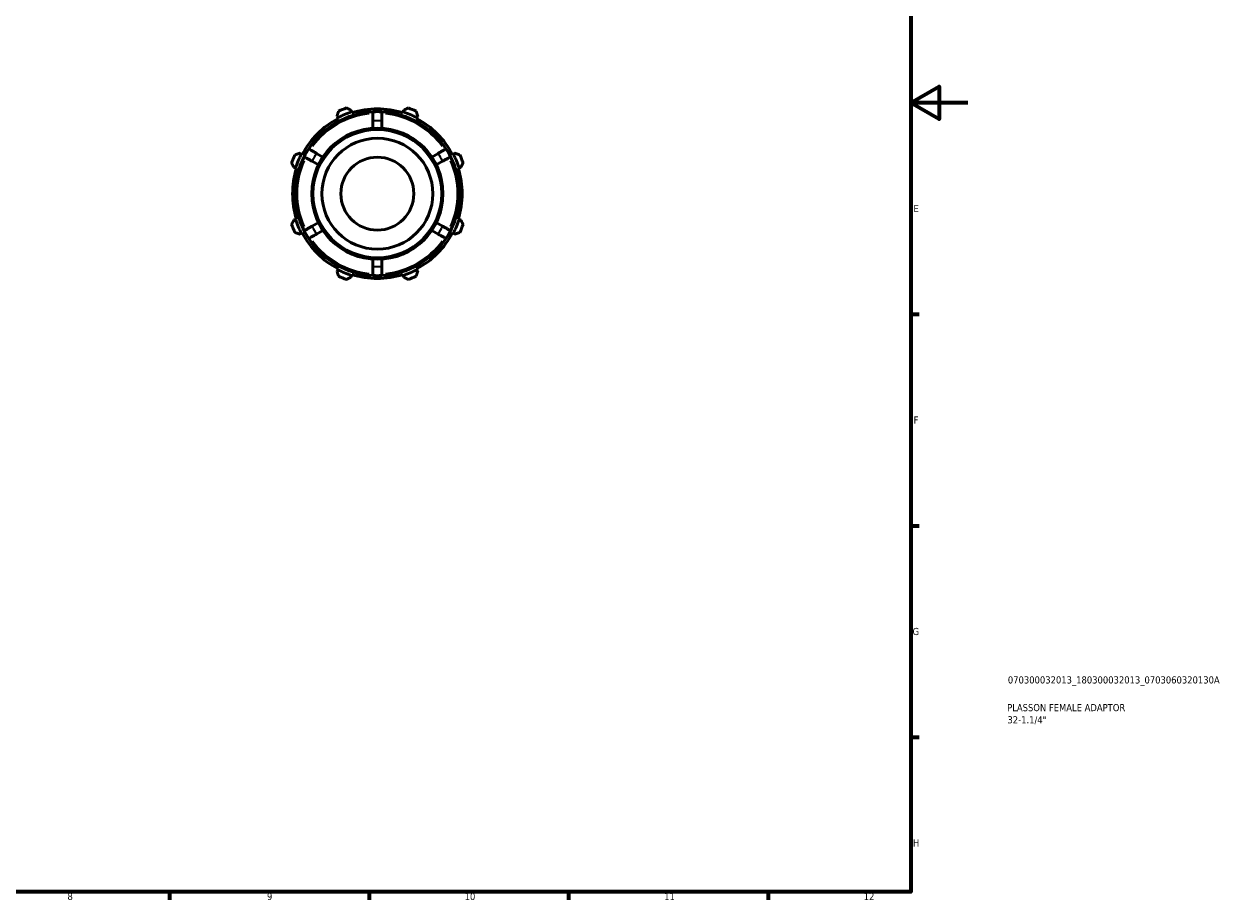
# Model space of a CAD drawing. Header units: millimetres. Extents: x 0 to 931, y 0 to 632.
# Tile 3 of 4: x 510 to 931, y 17 to 325. Entities that reach past the tile are written whole.
import ezdxf

# ---------------------------------------------------------------- set-up
doc = ezdxf.new("R2010")
doc.units = ezdxf.units.MM
for name, color, linetype, lineweight in [('Border (ISO)', 7, 'Continuous', 70), ('Title (ISO)', 7, 'Continuous', 50), ('Visible (ISO)', 7, 'Continuous', 50), ('Visible Narrow (ISO)', 7, 'Continuous', 35)]:
    doc.layers.add(name, color=color, linetype=linetype, lineweight=lineweight)
doc.styles.add('Note Text (ISO)', font='tahoma.ttf')

# ---------------------------------------------------------------- blocks, each defined once
blk = doc.blocks.new('Borders Default Border')
at = {"layer": 'Border (ISO)'}
for p, q in [((821, 222.75), (823.9, 222.75)), ((821, 148.5), (823.9, 148.5)), ((821, 74.25), (823.9, 74.25)), ((560.67, 20), (560.67, 17.1)), ((630.75, 20), (630.75, 17.1)), ((700.83, 20), (700.83, 17.1)), ((770.92, 20), (770.92, 17.1))]:
    blk.add_line(p, q, dxfattribs=at)
at = {"layer": 'Border (ISO)', "flags": 128}
for points in [[(20, 20), (20, 574), (821, 574), (821, 20), (20, 20)], [(841, 297), (821, 297), (831, 302.77), (831, 291.23), (821, 297)]]:
    blk.add_lwpolyline(points, dxfattribs=at)
at = {"layer": 'Border (ISO)', "color": 232, "true_color": 0xca0064, "char_height": 2.5, "attachment_point": 7, "style": 'Note Text (ISO)'}
for s, insert in [('E', (821.94, 258.63)), ('F', (822, 184.38)), ('G', (821.61, 110.08)), ('H', (821.74, 35.88)), ('8', (524.81, 17.04)), ('9', (594.88, 17.05)), ('10', (664.29, 17.05)), ('11', (734.37, 17.1)), ('12', (804.46, 17.1))]:
    blk.add_mtext(s, dxfattribs=dict(at, insert=insert))
blk = doc.blocks.new('Title Blocks ISO')
at = {"layer": 'Title (ISO)', "color": 232, "true_color": 0xca0064, "style": 'Note Text (ISO)'}
for tag, p in [('PART_NUMBER_001', (34.08, 73.13)), ('DESCRIPTION_001', (33.84, 63.4)), ('DESCRIPTION_002', (33.93, 59.12))]:
    blk.add_attdef(tag, p, '', height=2.5, dxfattribs=at)

msp = doc.modelspace()

# ---------------------------------------------------------------- linework, layer by layer
at = {"layer": 'Visible (ISO)'}
for p, q in [((619.458, 292.355), (619.754, 291.788)), ((619.754, 291.788), (619.901, 291.504)), ((624.598, 293.794), (624.405, 294.405)), ((624.694, 293.489), (624.598, 293.794)), ((642.688, 293.794), (642.592, 293.489)), ((642.881, 294.405), (642.688, 293.794)), ((647.385, 291.504), (647.532, 291.788)), ((647.532, 291.788), (647.828, 292.355)), ((632.043, 290.656), (632.043, 288.091)), ((635.243, 288.091), (635.243, 290.656)), ((606.962, 278.996), (606.394, 279.291)), ((607.245, 278.848), (606.962, 278.996)), ((614.538, 277.984), (612.316, 279.267)), ((654.97, 279.267), (652.748, 277.984)), ((660.324, 278.996), (660.04, 278.848)), ((660.892, 279.291), (660.324, 278.996)), ((604.345, 274.344), (604.955, 274.152)), ((604.955, 274.152), (605.26, 274.056)), ((610.716, 276.496), (612.938, 275.213)), ((654.348, 275.213), (656.57, 276.496)), ((662.026, 274.056), (662.331, 274.152)), ((662.331, 274.152), (662.941, 274.344)), ((604.955, 256.061), (604.345, 255.869)), ((605.26, 256.158), (604.955, 256.061)), ((612.938, 255), (610.716, 253.717)), ((656.57, 253.717), (654.348, 255)), ((662.331, 256.061), (662.026, 256.158)), ((662.941, 255.869), (662.331, 256.061)), ((606.394, 250.922), (606.962, 251.217)), ((606.962, 251.217), (607.245, 251.365)), ((612.316, 250.946), (614.538, 252.229)), ((652.748, 252.229), (654.97, 250.946)), ((660.04, 251.365), (660.324, 251.217)), ((660.324, 251.217), (660.892, 250.922)), ((632.043, 242.122), (632.043, 239.557)), ((635.243, 239.557), (635.243, 242.122)), ((619.754, 238.425), (619.458, 237.858)), ((619.901, 238.709), (619.754, 238.425)), ((624.405, 235.808), (624.598, 236.419)), ((624.598, 236.419), (624.694, 236.724)), ((642.592, 236.724), (642.688, 236.419)), ((642.688, 236.419), (642.881, 235.808)), ((647.532, 238.425), (647.385, 238.709)), ((647.828, 237.858), (647.532, 238.425))]:
    msp.add_line(p, q, dxfattribs=at)
for radius in [23.04, 19.476, 12.8]:
    msp.add_circle((633.643, 265.107), radius, dxfattribs=at)
for radius, start, end in [(32, 109.79198, 115.20802), (32, 64.79198, 70.20802), (29.76, 117.5, 152.5), (28.8, 93.18474, 146.81526), (30.08, 107.5, 117.5), (29.76, 72.5, 107.5), (28.8, 86.81526, 93.18474), (28.8, 33.18474, 86.81526), (30.08, 62.5, 72.5), (29.76, 27.5, 62.5), (32, 154.79198, 160.20802), (30.08, 152.5, 162.5), (28.8, 146.81526, 153.18474), (28.8, 26.81526, 33.18474), (30.08, 17.5, 27.5), (32, 19.79198, 25.20802), (29.76, 162.5, 197.5), (28.8, 153.18474, 206.81526), (28.8, 333.18474, 26.81526), (29.76, 342.5, 17.5), (32, 199.79198, 205.20802), (30.08, 197.5, 207.5), (30.08, 332.5, 342.5), (32, 334.79198, 340.20802), (29.76, 207.5, 242.5), (28.8, 206.81526, 213.18474), (28.8, 213.18474, 266.81526), (28.8, 273.18474, 326.81526), (29.76, 297.5, 332.5), (28.8, 326.81526, 333.18474), (30.08, 242.5, 252.5), (32, 244.79198, 250.20802), (29.76, 252.5, 287.5), (28.8, 266.81526, 273.18474), (30.08, 287.5, 297.5), (32, 289.79198, 295.20802)]:
    msp.add_arc((633.643, 265.107), radius, start, end, dxfattribs=at)
for points, weights in [([(624.405, 294.405), (623.623, 294.802), (622.807, 295.216)], [1.00502803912, 1.0095705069, 1.01330564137]), ([(644.478, 295.216), (643.663, 294.802), (642.881, 294.405)], [1.01330564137, 1.0095705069, 1.00502803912]), ([(620.014, 294.059), (619.73, 293.19), (619.458, 292.355)], [1.01330564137, 1.0095705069, 1.00502803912]), ([(647.828, 292.355), (647.556, 293.19), (647.272, 294.059)], [1.00502803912, 1.0095705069, 1.01330564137]), ([(606.394, 279.291), (605.56, 279.019), (604.69, 278.736)], [1.00502803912, 1.0095705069, 1.01330564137]), ([(662.595, 278.736), (661.726, 279.019), (660.892, 279.291)], [1.01330564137, 1.0095705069, 1.00502803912]), ([(603.533, 275.942), (603.947, 275.127), (604.345, 274.344)], [1.01330564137, 1.0095705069, 1.00502803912]), ([(662.941, 274.344), (663.339, 275.127), (663.753, 275.942)], [1.00502803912, 1.0095705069, 1.01330564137]), ([(604.345, 255.869), (603.947, 255.086), (603.533, 254.271)], [1.00502803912, 1.0095705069, 1.01330564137]), ([(663.753, 254.271), (663.339, 255.086), (662.941, 255.869)], [1.01330564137, 1.0095705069, 1.00502803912]), ([(604.69, 251.478), (605.56, 251.194), (606.394, 250.922)], [1.01330564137, 1.0095705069, 1.00502803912]), ([(660.892, 250.922), (661.726, 251.194), (662.595, 251.478)], [1.00502803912, 1.0095705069, 1.01330564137]), ([(619.458, 237.858), (619.73, 237.023), (620.014, 236.154)], [1.00502803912, 1.0095705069, 1.01330564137]), ([(647.272, 236.154), (647.556, 237.023), (647.828, 237.858)], [1.01330564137, 1.0095705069, 1.00502803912]), ([(622.807, 234.997), (623.623, 235.411), (624.405, 235.808)], [1.01330564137, 1.0095705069, 1.00502803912]), ([(642.881, 235.808), (643.663, 235.411), (644.478, 234.997)], [1.00502803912, 1.0095705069, 1.01330564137])]:
    msp.add_rational_spline(points, weights, degree=2, dxfattribs=at)
for points, knots in [([(632.043, 293.862), (632.043, 293.862), (632.043, 293.77), (632.043, 293.467), (632.043, 293.204), (632.043, 292.644), (632.043, 292.25), (632.043, 291.518), (632.043, 291.052), (632.043, 290.656)], [0, 0, 0, 0, 0.11841402, 0.11841402, 0.23692182, 0.23692182, 0.3555579, 0.3555579, 0.47432778, 0.47432778, 0.47432778, 0.47432778]), ([(635.243, 290.656), (635.243, 291.052), (635.243, 291.518), (635.243, 292.25), (635.243, 292.644), (635.243, 293.204), (635.243, 293.467), (635.243, 293.77), (635.243, 293.862), (635.243, 293.862)], [-0.47432778, -0.47432778, -0.47432778, -0.47432778, -0.3555579, -0.3555579, -0.23692182, -0.23692182, -0.11841402, -0.11841402, 0, 0, 0, 0]), ([(612.316, 279.267), (611.973, 279.465), (611.57, 279.698), (610.936, 280.064), (610.594, 280.261), (610.11, 280.541), (609.882, 280.672), (609.62, 280.824), (609.54, 280.87), (609.54, 280.87)], [-0.47432778, -0.47432778, -0.47432778, -0.47432778, -0.3555579, -0.3555579, -0.23692182, -0.23692182, -0.11841402, -0.11841402, 0, 0, 0, 0]), ([(657.746, 280.87), (657.746, 280.87), (657.666, 280.824), (657.404, 280.672), (657.176, 280.541), (656.691, 280.261), (656.349, 280.064), (655.716, 279.698), (655.313, 279.465), (654.97, 279.267)], [0, 0, 0, 0, 0.11841402, 0.11841402, 0.23692182, 0.23692182, 0.3555579, 0.3555579, 0.47432778, 0.47432778, 0.47432778, 0.47432778]), ([(607.94, 278.099), (607.94, 278.099), (608.02, 278.052), (608.282, 277.901), (608.51, 277.769), (608.994, 277.49), (609.336, 277.292), (609.97, 276.927), (610.373, 276.694), (610.716, 276.496)], [0, 0, 0, 0, 0.11841402, 0.11841402, 0.23692182, 0.23692182, 0.3555579, 0.3555579, 0.47432778, 0.47432778, 0.47432778, 0.47432778]), ([(656.57, 276.496), (656.913, 276.694), (657.316, 276.927), (657.949, 277.292), (658.291, 277.49), (658.776, 277.769), (659.004, 277.901), (659.266, 278.052), (659.346, 278.099), (659.346, 278.099)], [-0.47432778, -0.47432778, -0.47432778, -0.47432778, -0.3555579, -0.3555579, -0.23692182, -0.23692182, -0.11841402, -0.11841402, 0, 0, 0, 0]), ([(610.716, 253.717), (610.373, 253.519), (609.97, 253.286), (609.336, 252.921), (608.994, 252.723), (608.51, 252.444), (608.282, 252.312), (608.02, 252.161), (607.94, 252.114), (607.94, 252.114)], [-0.47432778, -0.47432778, -0.47432778, -0.47432778, -0.3555579, -0.3555579, -0.23692182, -0.23692182, -0.11841402, -0.11841402, 0, 0, 0, 0]), ([(659.346, 252.114), (659.346, 252.114), (659.266, 252.161), (659.004, 252.312), (658.776, 252.444), (658.291, 252.723), (657.949, 252.921), (657.316, 253.286), (656.913, 253.519), (656.57, 253.717)], [0, 0, 0, 0, 0.11841402, 0.11841402, 0.23692182, 0.23692182, 0.3555579, 0.3555579, 0.47432778, 0.47432778, 0.47432778, 0.47432778]), ([(609.54, 249.343), (609.54, 249.343), (609.62, 249.389), (609.882, 249.541), (610.11, 249.672), (610.594, 249.952), (610.936, 250.149), (611.57, 250.515), (611.973, 250.748), (612.316, 250.946)], [0, 0, 0, 0, 0.11841402, 0.11841402, 0.23692182, 0.23692182, 0.3555579, 0.3555579, 0.47432778, 0.47432778, 0.47432778, 0.47432778]), ([(654.97, 250.946), (655.313, 250.748), (655.716, 250.515), (656.349, 250.149), (656.691, 249.952), (657.176, 249.672), (657.404, 249.541), (657.666, 249.389), (657.746, 249.343), (657.746, 249.343)], [-0.47432778, -0.47432778, -0.47432778, -0.47432778, -0.3555579, -0.3555579, -0.23692182, -0.23692182, -0.11841402, -0.11841402, 0, 0, 0, 0]), ([(632.043, 239.557), (632.043, 239.161), (632.043, 238.695), (632.043, 237.963), (632.043, 237.569), (632.043, 237.01), (632.043, 236.746), (632.043, 236.444), (632.043, 236.351), (632.043, 236.351)], [-0.47432778, -0.47432778, -0.47432778, -0.47432778, -0.3555579, -0.3555579, -0.23692182, -0.23692182, -0.11841402, -0.11841402, 0, 0, 0, 0]), ([(635.243, 236.351), (635.243, 236.351), (635.243, 236.444), (635.243, 236.746), (635.243, 237.01), (635.243, 237.569), (635.243, 237.963), (635.243, 238.695), (635.243, 239.161), (635.243, 239.557)], [0, 0, 0, 0, 0.11841402, 0.11841402, 0.23692182, 0.23692182, 0.3555579, 0.3555579, 0.47432778, 0.47432778, 0.47432778, 0.47432778])]:
    msp.add_open_spline(points, degree=3, knots=knots, dxfattribs=at)
at = {"layer": 'Visible Narrow (ISO)'}
msp.add_circle((633.643, 265.107), 22.4, dxfattribs=at)
for radius, start, end in [(28.16, 95.93148, 144.06852), (28.16, 35.93148, 84.06852), (25.6, 86.77501, 93.22499), (25.6, 146.77501, 153.22499), (25.6, 26.77501, 33.22499), (28.16, 155.93148, 204.06852), (28.16, 335.93148, 24.06852), (25.6, 206.77501, 213.22499), (25.6, 326.77501, 333.22499), (28.16, 215.93148, 264.06852), (28.16, 275.93148, 324.06852), (25.6, 266.77501, 273.22499)]:
    msp.add_arc((633.643, 265.107), radius, start, end, dxfattribs=at)

# ---------------------------------------------------------------- block references
msp.add_blockref('Borders Default Border', (0, 0))
msp.add_blockref('Title Blocks ISO', (821, 20)).add_auto_attribs({'PART_NUMBER_001': '070300032013_180300032013_0703060320130A', 'DESCRIPTION_001': 'PLASSON FEMALE ADAPTOR', 'DESCRIPTION_002': '32-1.1/4"'})

doc.saveas('drawing.dxf')
